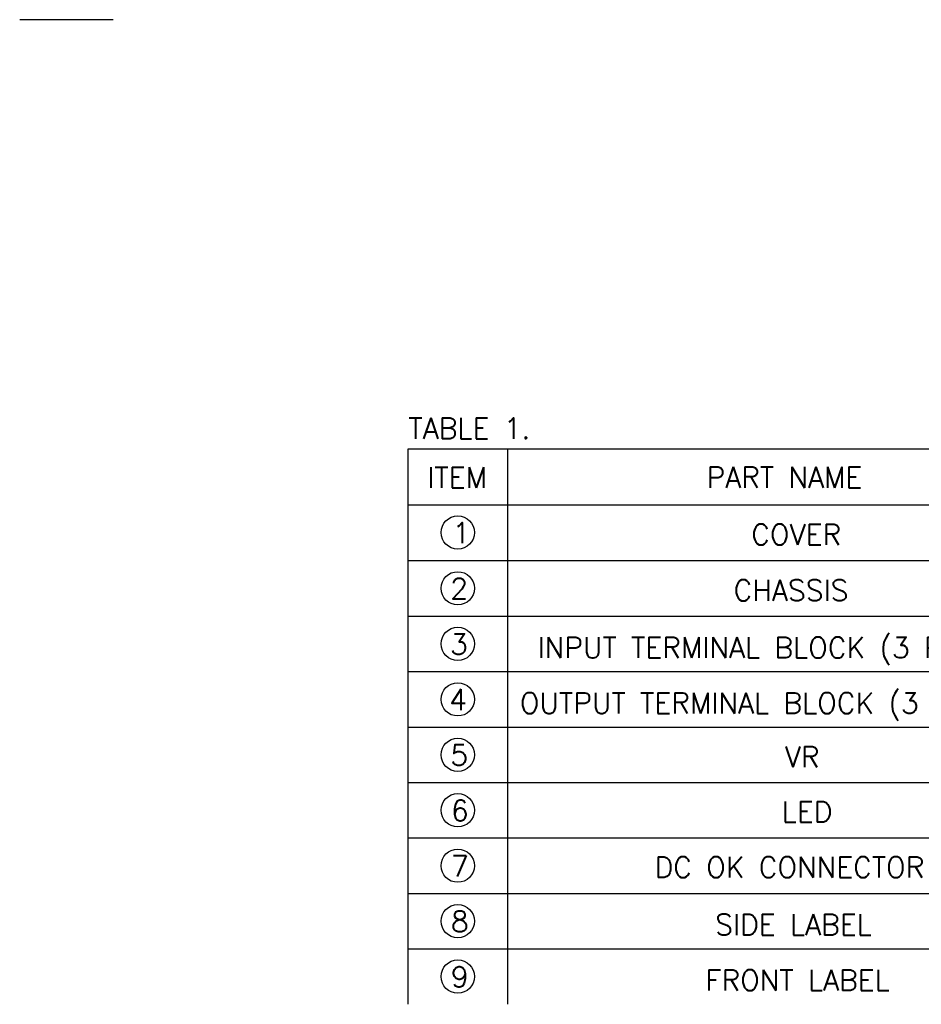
# Model space of a CAD drawing. Extents: x 210 to 1247, y 0 to 1256.
# Tile 10 of 24: x 730 to 865, y 91 to 239. Entities that reach past the tile are written whole.
import ezdxf

# ---------------------------------------------------------------- set-up
doc = ezdxf.new("R2010")
doc.units = 0
doc.header["$LTSCALE"] = 0.5
doc.layers.get('0').update_dxf_attribs({"linetype": 'CONTINUOUS'})
doc.layers.add('DIM', color=2, linetype='CONTINUOUS')
doc.styles.add('SIMPLEX', font='simplex.shx')

msp = doc.modelspace()

# ---------------------------------------------------------------- linework, layer by layer
at = {"color": 7, "linetype": 'Continuous'}
msp.add_line((743.82, 238.67), (729.82, 238.67), dxfattribs=at)
at = {"layer": 'DIM', "linetype": 'Continuous'}
for p, q in [((787.96, 91.28), (787.96, 174.42)), ((787.96, 174.42), (932.11, 174.42)), ((802.83, 174.42), (802.83, 91.28)), ((787.96, 166.07), (932.11, 166.07)), ((787.96, 157.73), (932.11, 157.73)), ((787.96, 149.38), (932.11, 149.38)), ((787.96, 141.08), (932.11, 141.08)), ((787.96, 132.78), (932.11, 132.78)), ((787.96, 124.48), (932.11, 124.48)), ((787.96, 116.18), (932.11, 116.18)), ((787.96, 107.88), (932.11, 107.88)), ((787.96, 99.58), (932.11, 99.58))]:
    msp.add_line(p, q, dxfattribs=at)
at = {"layer": 'DIM'}
for centre in [(795.39, 161.9), (795.39, 153.55), (795.39, 145.23), (795.39, 136.93), (795.39, 128.63), (795.39, 120.33), (795.39, 112.03), (795.39, 103.73), (795.39, 95.43)]:
    msp.add_circle(centre, 2.49, dxfattribs=at)

# ---------------------------------------------------------------- texts
at = {"layer": 'DIM', "linetype": 'Continuous', "style": 'SIMPLEX'}
for s, height, p in [('TABLE 1.', 3.11, (788.01, 175.94)), ('ITEM', 3.11, (790.83, 168.6)), ('PART NAME', 3.11, (832.62, 168.61)), ('1', 3.11, (794.61, 160.3)), ('COVER', 3.11, (839.33, 160.05)), ('2', 3.11, (794.27, 151.96)), ('CHASSIS', 3.11, (836.68, 151.7)), ('3', 3.11, (794.25, 143.63)), ('INPUT TERMINAL BLOCK (3 POLE)', 3.1104, (807.33, 143.12)), ('4', 3.11, (794.12, 135.33)), ('OUTPUT TERMINAL BLOCK (3 POLE)', 3.1104, (804.68, 134.82)), ('5', 3.11, (794.29, 127.03)), ('VR', 3.11, (844.35, 126.76)), ('6', 3.11, (794.38, 118.73)), ('LED', 3.11, (843.88, 118.54)), ('7', 3.11, (794.38, 110.43)), ('DC OK CONNECTOR', 3.1104, (824.85, 110.24)), ('8', 3.11, (794.38, 102.13)), ('SIDE LABEL', 3.11, (833.92, 101.64)), ('9', 3.11, (794.38, 93.83)), ('FRONT LABEL', 3.1104, (832.47, 93.34))]:
    msp.add_text(s, height=height, dxfattribs=at).set_placement(p)

doc.saveas('drawing.dxf')
